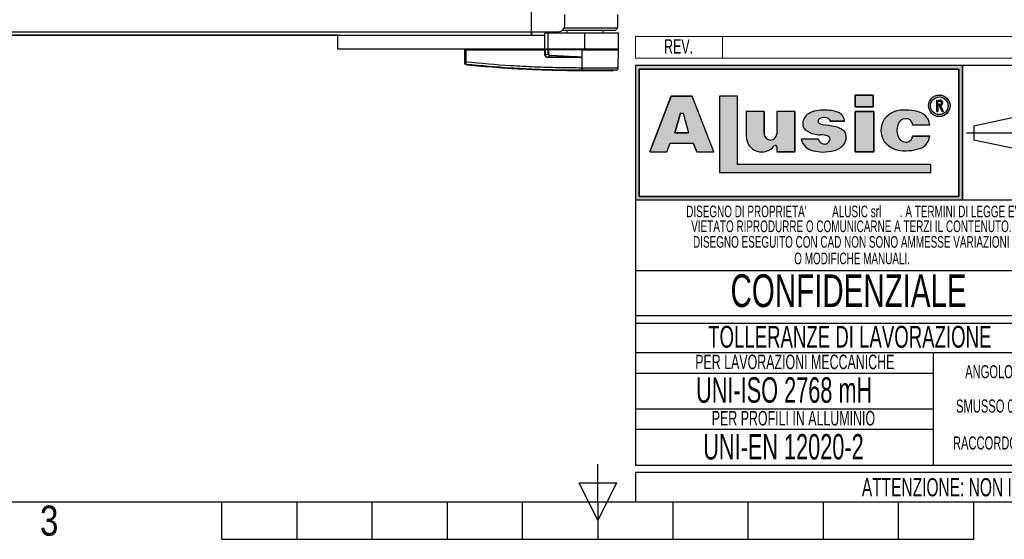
# Model space of a CAD drawing. Header units: millimetres. Extents: x 0 to 420, y 0 to 297.
# Tile 2 of 20: x 130 to 266, y 0 to 71. Entities that reach past the tile are written whole.
import ezdxf
from ezdxf.enums import TextEntityAlignment as Align

# ---------------------------------------------------------------- set-up
doc = ezdxf.new("R2010")
doc.units = ezdxf.units.MM
doc.linetypes.add('CENTERX2', pattern=[20.319999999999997, 12.7, -2.54, 2.54, -2.54])
doc.layers.add('CARTIGLIO', color=140, linetype='Continuous')
doc.styles.add('SLDTEXTSTYLE0', font='TXT', dxfattribs={"width": 0.6382978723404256})
doc.styles.add('SLDTEXTSTYLE1', font='TXT', dxfattribs={"width": 0.675})
doc.styles.add('SLDTEXTSTYLE2', font='TXT', dxfattribs={"width": 0.8214676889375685})

# ---------------------------------------------------------------- blocks, each defined once
blk = doc.blocks.new('SW_NOTE_0_1')
at = {"layer": 'CARTIGLIO', "color": 0, "insert": (85.40558510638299, 3.222669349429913), "char_height": 2.5, "attachment_point": 2, "style": 'SLDTEXTSTYLE0'}
blk.add_mtext("ATTENZIONE: NON INTERPRETARE IL DISEGNO. IN CASO DI QUOTE MANCANTI O POCO CHIARE CONSULTARE L'UFFICIO TECNICO", dxfattribs=at)
blk = doc.blocks.new('SW_NOTE_0_14')
at = {"layer": 'CARTIGLIO', "color": 0, "insert": (6.67819148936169, 2.320321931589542), "char_height": 1.8, "attachment_point": 2, "style": 'SLDTEXTSTYLE0'}
blk.add_mtext("ANGOLO ±10'", dxfattribs=at)
blk = doc.blocks.new('SW_NOTE_0_15')
at = {"layer": 'CARTIGLIO', "color": 0, "insert": (23.93617021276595, 3.867203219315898), "char_height": 3, "attachment_point": 2, "style": 'SLDTEXTSTYLE0'}
blk.add_mtext('TOLLERANZE DI LAVORAZIONE', dxfattribs=at)
blk = doc.blocks.new('SW_NOTE_0_16')
at = {"layer": 'CARTIGLIO', "color": 0, "insert": (21.07265624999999, 5.800804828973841), "char_height": 4.500000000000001, "attachment_point": 2, "style": 'SLDTEXTSTYLE1'}
blk.add_mtext('CONFIDENZIALE', dxfattribs=at)
blk = doc.blocks.new('SW_NOTE_0_17')
at = {"layer": 'CARTIGLIO', "color": 0, "insert": (28.04255319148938, 2.062508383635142), "char_height": 1.6, "attachment_point": 2, "style": 'SLDTEXTSTYLE0'}
blk.add_mtext('DISEGNO ESEGUITO CON CAD NON SONO AMMESSE VARIAZIONI', dxfattribs=at)
blk = doc.blocks.new('SW_NOTE_0_18')
at = {"layer": 'CARTIGLIO', "color": 0, "insert": (27.3404255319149, 2.062508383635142), "char_height": 1.6, "attachment_point": 2, "style": 'SLDTEXTSTYLE0'}
blk.add_mtext('VIETATO RIPRODURRE O COMUNICARNE A TERZI IL CONTENUTO.', dxfattribs=at)
blk = doc.blocks.new('SW_NOTE_0_19')
at = {"layer": 'CARTIGLIO', "color": 0, "insert": (7.587765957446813, 2.320321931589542), "char_height": 1.8, "attachment_point": 2, "style": 'SLDTEXTSTYLE0'}
blk.add_mtext('SMUSSO 0.5x45°', dxfattribs=at)
blk = doc.blocks.new('SW_NOTE_0_20')
at = {"layer": 'CARTIGLIO', "color": 0, "insert": (10.40425531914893, 2.062508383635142), "char_height": 1.6, "attachment_point": 2, "style": 'SLDTEXTSTYLE0'}
blk.add_mtext('O MODIFICHE MANUALI.', dxfattribs=at)
blk = doc.blocks.new('SW_NOTE_0_21')
at = {"layer": 'CARTIGLIO', "color": 0, "char_height": 1.6, "attachment_point": 2, "style": 'SLDTEXTSTYLE0'}
for s, insert in [("DISEGNO DI PROPRIETA'", (10.27659574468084, 2.062508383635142)), ('ALUSIC srl', (25.45120500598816, 2.062508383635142)), (". A TERMINI DI LEGGE E'", (39.41078027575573, 2.062508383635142))]:
    blk.add_mtext(s, dxfattribs=dict(at, insert=insert))
blk = doc.blocks.new('SW_NOTE_0_22')
at = {"layer": 'CARTIGLIO', "color": 0, "insert": (8.569148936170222, 2.320321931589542), "char_height": 1.8, "attachment_point": 2, "style": 'SLDTEXTSTYLE0'}
blk.add_mtext('RACCORDO R 0.5', dxfattribs=at)
blk = doc.blocks.new('SW_NOTE_0_23')
at = {"layer": 'CARTIGLIO', "color": 0, "insert": (18.30319148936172, 2.578135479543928), "char_height": 2, "attachment_point": 2, "style": 'SLDTEXTSTYLE0'}
blk.add_mtext('PER LAVORAZIONI MECCANICHE', dxfattribs=at)
blk = doc.blocks.new('SW_NOTE_0_24')
at = {"layer": 'CARTIGLIO', "color": 0, "insert": (15.68484042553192, 4.511737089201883), "char_height": 3.5, "attachment_point": 2, "style": 'SLDTEXTSTYLE0'}
blk.add_mtext('UNI-ISO 2768 mH', dxfattribs=at)
blk = doc.blocks.new('SW_NOTE_0_25')
at = {"layer": 'CARTIGLIO', "color": 0, "insert": (13.85638297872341, 2.578135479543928), "char_height": 2, "attachment_point": 2, "style": 'SLDTEXTSTYLE0'}
blk.add_mtext('PER PROFILI IN ALLUMINIO', dxfattribs=at)
blk = doc.blocks.new('SW_NOTE_0_26')
at = {"layer": 'CARTIGLIO', "color": 0, "insert": (14.05585106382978, 4.511737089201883), "char_height": 3.5, "attachment_point": 2, "style": 'SLDTEXTSTYLE0'}
blk.add_mtext('UNI-EN 12020-2', dxfattribs=at)
blk = doc.blocks.new('SW_NOTE_0_27')
at = {"layer": 'CARTIGLIO', "color": 0, "insert": (2.340425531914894, 2.578135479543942), "char_height": 2, "attachment_point": 2, "style": 'SLDTEXTSTYLE0'}
blk.add_mtext('REV.', dxfattribs=at)
blk = doc.blocks.new('Cartiglio ALUSIC')
at = {"layer": 'CARTIGLIO'}
h = blk.add_hatch(color=256, dxfattribs=at)
h.paths.add_polyline_path([(113.971100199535, 149.9990413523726), (113.971100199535, 131.4990413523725), (158.971100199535, 131.4990413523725), (158.971100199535, 149.9990413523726)], flags=0)
h.paths.add_polyline_path([(114.471100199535, 131.9990413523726), (114.471100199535, 149.4990413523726), (158.471100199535, 149.4990413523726), (158.471100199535, 131.9990413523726)], flags=0)
h = blk.add_hatch(color=256, dxfattribs=at)
h.paths.add_polyline_path([(118.292263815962, 138.1064632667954), (118.7611454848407, 139.3206628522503), (121.9303757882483, 139.3206628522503), (122.3992574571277, 138.1064632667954), (124.7510688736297, 138.1064632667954), (121.7833115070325, 145.7916640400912), (118.9082097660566, 145.7916640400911), (115.9404523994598, 138.1064632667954)], flags=0)
h.paths.add_polyline_path([(119.3961687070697, 140.7216809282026), (120.1708764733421, 143.4547391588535), (120.5206447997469, 143.4547391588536), (121.2953525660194, 140.721680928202)], flags=0)
for points in [[(128.0219401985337, 145.7956943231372), (125.5527056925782, 145.7956943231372), (125.5527056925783, 135.2696801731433), (154.6424359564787, 135.2696801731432), (154.6424359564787, 136.3597302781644), (128.0219401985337, 136.3597302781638)], [(144.2116339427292, 145.9308884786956), (144.2116339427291, 144.3245774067), (146.6985305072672, 144.3245774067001), (146.6985305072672, 145.9308884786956)], [(146.7838932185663, 143.6808359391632), (144.2116339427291, 143.6808359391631), (144.2116339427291, 138.1064632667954), (146.7838932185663, 138.1064632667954)]]:
    blk.add_hatch(color=256, dxfattribs=at).paths.add_polyline_path(points, flags=0)
h = blk.add_hatch(color=256, dxfattribs=at)
edge = h.paths.add_edge_path(flags=0)
edge.add_arc((155.7921827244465, 144.4510199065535), 1.479868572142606, 0, 360)
edge = h.paths.add_edge_path(flags=0)
edge.add_arc((155.7921827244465, 144.4510199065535), 1.214864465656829, 0, 360)
h = blk.add_hatch(color=256, dxfattribs=at)
edge = h.paths.add_edge_path(flags=0)
edge.add_arc((155.8903200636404, 144.8676091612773), 0.3723980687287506, 277.1406326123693, 450.0000000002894)
edge.add_line((155.8903200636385, 145.240007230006), (155.450204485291, 145.240007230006))
edge.add_line((155.450204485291, 145.240007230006), (155.450204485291, 143.6880606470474))
edge.add_line((155.450204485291, 143.6880606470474), (155.605611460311, 143.6880606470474))
edge.add_line((155.605611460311, 143.6880606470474), (155.605611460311, 144.4952110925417))
edge.add_line((155.605611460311, 144.4952110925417), (155.764003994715, 144.4952110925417))
edge.add_line((155.764003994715, 144.4952110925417), (156.171212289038, 143.6880606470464))
edge.add_line((156.171212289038, 143.6880606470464), (156.3452765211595, 143.6880606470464))
edge.add_line((156.3452765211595, 143.6880606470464), (155.9366110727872, 144.4980993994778))
edge = h.paths.add_edge_path(flags=0)
edge.add_line((155.6056114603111, 145.0846002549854), (155.8903200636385, 145.0846002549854))
edge.add_arc((155.8903200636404, 144.8676091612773), 0.2169910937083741, -90.00000000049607, 90.00000000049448, ccw=False)
edge.add_line((155.8903200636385, 144.6506180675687), (155.6056114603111, 144.6506180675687))
edge.add_line((155.6056114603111, 144.6506180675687), (155.6056114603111, 145.0846002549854))
h = blk.add_hatch(color=256, dxfattribs=at)
edge = h.paths.add_edge_path(flags=0)
edge.add_arc((132.5578484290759, 140.6186164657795), 0.8721260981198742, 180, 360, ccw=False)
edge.add_line((131.6857223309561, 140.6186164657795), (131.6857223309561, 143.6808359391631))
edge.add_line((131.6857223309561, 143.6808359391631), (129.2243885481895, 143.6808359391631))
edge.add_line((129.2243885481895, 143.6808359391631), (129.2243885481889, 140.2640777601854))
edge.add_arc((131.3820030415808, 140.2640777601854), 2.157614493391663, 180, 321.9680973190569)
edge.add_arc((133.2350345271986, 138.8146685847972), 0.1949400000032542, 3.751097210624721e-10, 141.9680973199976, ccw=False)
edge.add_line((133.4299745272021, 138.8146685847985), (133.4299745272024, 138.106463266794))
edge.add_line((133.4299745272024, 138.106463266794), (135.91068894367, 138.106463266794))
edge.add_line((135.91068894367, 138.106463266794), (135.9106889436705, 143.6808359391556))
edge.add_line((135.9106889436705, 143.6808359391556), (133.4299745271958, 143.6808359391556))
edge.add_line((133.4299745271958, 143.6808359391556), (133.4299745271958, 140.6186164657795))
h = blk.add_hatch(color=256, dxfattribs=at)
edge = h.paths.add_edge_path(flags=0)
edge.add_line((139.7219511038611, 138.0874905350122), (140.9616140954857, 138.2313935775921))
edge.add_arc((140.6251358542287, 140.9172664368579), 2.706867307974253, 277.1406456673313, 311.0032214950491)
edge.add_arc((141.7459062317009, 139.8536948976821), 1.178212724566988, 303.7868133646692, 347.8980612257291)
edge.add_arc((141.0550130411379, 140.1458147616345), 1.920162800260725, 343.6935231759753, 381.4193527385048)
edge.add_arc((140.9170023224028, 138.8528855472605), 2.77207698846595, 46.00269433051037, 81.25096772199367)
edge.add_arc((133.1604335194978, 99.54681763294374), 42.8338661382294, 78.993004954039, 81.01866969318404)
edge.add_arc((140.0875549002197, 143.5111497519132), 1.672976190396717, 238.77709912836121, 261.74465207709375, ccw=False)
edge.add_arc((139.511171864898, 142.3534770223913), 0.3988810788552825, 114.64010585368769, 223.1865854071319, ccw=False)
edge.add_arc((139.9292750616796, 141.471492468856), 1.374925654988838, 90.51660503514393, 115.15343256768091, ccw=False)
edge.add_arc((139.978971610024, 141.8617877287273), 0.986530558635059, 50.69488274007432, 93.60864602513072, ccw=False)
edge.add_arc((140.2656634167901, 142.2302567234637), 0.519939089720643, 14.547573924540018, 49.4198797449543, ccw=False)
edge.add_line((140.7689329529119, 142.3608569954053), (142.7634621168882, 142.3608569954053))
edge.add_arc((141.3534729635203, 142.2214802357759), 1.416861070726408, 5.645321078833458, 71.38339334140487)
edge.add_arc((140.0918708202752, 138.6413140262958), 5.212710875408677, 70.80435731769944, 90.86664277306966)
edge.add_arc((139.6876943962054, 140.01898057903), 3.848224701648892, 85.15036290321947, 119.9120405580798)
edge.add_arc((138.7589405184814, 141.8826763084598), 1.774008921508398, 123.9309471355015, 174.9914571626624)
edge.add_arc((138.007121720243, 141.9227892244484), 1.021881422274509, 173.5516105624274, 249.3813116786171)
edge.add_arc((139.4480837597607, 143.8857829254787), 3.430150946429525, 238.3320469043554, 269.1908231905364)
edge.add_arc((139.5671105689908, 138.3083973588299), 2.154096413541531, 64.99796384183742, 94.45891481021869, ccw=False)
edge.add_arc((140.3551381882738, 139.8813550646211), 0.398545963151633, -35.586121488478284, 72.11412463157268, ccw=False)
edge.add_arc((139.9862171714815, 139.9393420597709), 0.7512299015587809, 245.201083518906, 337.29941344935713, ccw=False)
edge.add_arc((139.934335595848, 140.0154535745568), 0.8024620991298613, 192.5591591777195, 250.8523518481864, ccw=False)
edge.add_line((139.1510748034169, 139.8409601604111), (136.768183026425, 139.8409601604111))
edge.add_arc((138.8654850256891, 140.4022414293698), 2.1711085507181, 194.9824340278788, 258.3364147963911)
edge.add_line((138.4265630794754, 138.2759630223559), (139.7219511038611, 138.0874905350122))
h = blk.add_hatch(color=256, dxfattribs=at)
edge = h.paths.add_edge_path(flags=0)
edge.add_arc((151.1448446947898, 140.5631500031), 1.095489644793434, 191.1589777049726, 269.9285492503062, ccw=False)
edge.add_arc((152.2932291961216, 141.066632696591), 2.335462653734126, 162.1599290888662, 197.8400709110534, ccw=False)
edge.add_arc((151.1448446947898, 141.5701153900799), 1.095489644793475, 90.07145075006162, 168.8410222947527, ccw=False)
edge.add_arc((151.2517282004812, 141.8150308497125), 0.8574339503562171, 2.566657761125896, 97.25285314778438, ccw=False)
edge.add_line((152.108301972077, 141.8534281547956), (154.4848142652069, 141.8534281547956))
edge.add_arc((152.4212904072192, 141.6061501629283), 2.078287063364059, 6.833333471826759, 81.00039250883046)
edge.add_arc((151.336234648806, 138.6914263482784), 5.163706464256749, 74.1517675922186, 91.31975036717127)
edge.add_arc((150.8738064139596, 140.4366829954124), 3.434301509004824, 84.25969198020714, 140.8312604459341)
edge.add_arc((150.5707293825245, 141.0666326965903), 2.817144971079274, 146.8823062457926, 213.1176937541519)
edge.add_arc((150.87380641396, 141.6965823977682), 3.434301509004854, 219.1687395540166, 275.7403080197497)
edge.add_arc((151.3362346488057, 143.4418390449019), 5.163706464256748, 268.6802496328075, 285.8482324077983)
edge.add_arc((152.4212904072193, 140.5271152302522), 2.078287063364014, 278.9996074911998, 353.1666665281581)
edge.add_line((154.4848142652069, 140.2798372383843), (152.1083019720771, 140.2798372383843))
edge.add_arc((151.2517282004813, 140.3182345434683), 0.8574339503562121, 262.7471468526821, 357.4333422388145, ccw=False)
at = {"color": 161, "linetype": 'Continuous', "lineweight": 18}
for p, q in [((113.971100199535, 150.9990413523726), (113.971100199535, 153.9990413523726)), ((113.971100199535, 153.9990413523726), (313.621100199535, 153.9990413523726)), ((125.971100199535, 153.9990413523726), (125.971100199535, 150.9990413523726)), ((113.971100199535, 150.9990413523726), (313.621100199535, 150.9990413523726))]:
    blk.add_line(p, q, dxfattribs=at)
at = {"layer": 'CARTIGLIO'}
for p, q in [((113.971100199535, 149.9990413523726), (113.971100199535, 131.4990413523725)), ((113.971100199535, 149.9990413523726), (113.971100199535, 94.99904135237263)), ((173.971100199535, 149.9990413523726), (113.971100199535, 149.9990413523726)), ((158.971100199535, 149.9990413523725), (113.971100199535, 149.9990413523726)), ((113.971100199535, 149.9990413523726), (113.971100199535, 131.4990413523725)), ((113.971100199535, 149.9990413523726), (113.971100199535, 115.5498549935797)), ((114.471100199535, 131.9990413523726), (114.471100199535, 149.4990413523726)), ((114.471100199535, 149.4990413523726), (114.471100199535, 131.9990413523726)), ((114.471100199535, 149.4990413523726), (158.471100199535, 149.4990413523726)), ((158.471100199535, 149.4990413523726), (114.471100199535, 149.4990413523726)), ((158.471100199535, 149.4990413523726), (158.471100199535, 131.9990413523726)), ((158.471100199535, 131.9990413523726), (158.471100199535, 149.4990413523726)), ((158.971100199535, 131.4990413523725), (158.971100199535, 149.9990413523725)), ((158.971100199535, 149.9990413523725), (158.971100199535, 131.4990413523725)), ((118.9082097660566, 145.7916640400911), (115.9404523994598, 138.1064632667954)), ((115.9404523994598, 138.1064632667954), (118.9082097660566, 145.7916640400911)), ((121.7833115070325, 145.7916640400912), (118.9082097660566, 145.7916640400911)), ((118.9082097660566, 145.7916640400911), (121.7833115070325, 145.7916640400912)), ((124.7510688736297, 138.1064632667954), (121.7833115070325, 145.7916640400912)), ((124.7510688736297, 138.1064632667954), (121.7833115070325, 145.7916640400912)), ((128.0219401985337, 145.7956943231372), (125.5527056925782, 145.7956943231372)), ((125.5527056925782, 145.7956943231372), (125.5527056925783, 135.2696801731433)), ((128.0219401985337, 145.7956943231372), (125.5527056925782, 145.7956943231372)), ((125.5527056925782, 145.7956943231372), (125.5527056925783, 135.2696801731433)), ((128.0219401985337, 136.3597302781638), (128.0219401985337, 145.7956943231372)), ((128.0219401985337, 136.3597302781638), (128.0219401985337, 145.7956943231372)), ((146.6985305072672, 145.9308884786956), (144.2116339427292, 145.9308884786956)), ((144.2116339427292, 145.9308884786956), (144.2116339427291, 144.3245774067)), ((144.2116339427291, 144.3245774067), (144.2116339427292, 145.9308884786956)), ((144.2116339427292, 145.9308884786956), (146.6985305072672, 145.9308884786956)), ((146.6985305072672, 145.9308884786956), (146.6985305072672, 144.3245774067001)), ((146.6985305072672, 144.3245774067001), (146.6985305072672, 145.9308884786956)), ((155.450204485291, 143.6880606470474), (155.450204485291, 145.240007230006)), ((155.450204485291, 143.6880606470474), (155.450204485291, 145.240007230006)), ((155.450204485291, 145.240007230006), (155.8903200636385, 145.240007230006)), ((155.450204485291, 145.240007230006), (155.8903200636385, 145.240007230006)), ((155.6056114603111, 145.0846002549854), (155.8903200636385, 145.0846002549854)), ((155.6056114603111, 144.6506180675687), (155.6056114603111, 145.0846002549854)), ((155.6056114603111, 144.6506180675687), (155.6056114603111, 145.0846002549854)), ((155.6056114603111, 145.0846002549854), (155.8903200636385, 145.0846002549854)), ((129.2243885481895, 143.6808359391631), (129.2243885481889, 140.2640777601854)), ((131.6857223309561, 143.6808359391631), (129.2243885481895, 143.6808359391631)), ((131.6857223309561, 143.6808359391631), (129.2243885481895, 143.6808359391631)), ((129.2243885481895, 143.6808359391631), (129.2243885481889, 140.2640777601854)), ((131.6857223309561, 140.6186164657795), (131.6857223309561, 143.6808359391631)), ((131.6857223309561, 143.6808359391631), (131.6857223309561, 140.6186164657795)), ((135.9106889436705, 143.6808359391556), (133.4299745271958, 143.6808359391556)), ((133.4299745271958, 143.6808359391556), (133.4299745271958, 140.6186164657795)), ((133.4299745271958, 143.6808359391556), (133.4299745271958, 140.6186164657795)), ((135.9106889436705, 143.6808359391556), (133.4299745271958, 143.6808359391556)), ((135.9106889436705, 143.6808359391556), (135.91068894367, 138.106463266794)), ((135.91068894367, 138.106463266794), (135.9106889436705, 143.6808359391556)), ((144.2116339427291, 144.3245774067), (146.6985305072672, 144.3245774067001)), ((146.6985305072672, 144.3245774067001), (144.2116339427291, 144.3245774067)), ((146.7838932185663, 143.6808359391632), (144.2116339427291, 143.6808359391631)), ((144.2116339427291, 143.6808359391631), (144.2116339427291, 138.1064632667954)), ((144.2116339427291, 143.6808359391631), (146.7838932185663, 143.6808359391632)), ((144.2116339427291, 138.1064632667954), (144.2116339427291, 143.6808359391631)), ((146.7838932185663, 138.1064632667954), (146.7838932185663, 143.6808359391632)), ((146.7838932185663, 143.6808359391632), (146.7838932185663, 138.1064632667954)), ((155.450204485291, 143.6880606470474), (155.605611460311, 143.6880606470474)), ((155.605611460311, 143.6880606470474), (155.450204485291, 143.6880606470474)), ((155.6056114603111, 144.6506180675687), (155.8903200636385, 144.6506180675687)), ((155.8903200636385, 144.6506180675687), (155.6056114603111, 144.6506180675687)), ((155.605611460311, 144.4952110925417), (155.605611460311, 143.6880606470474)), ((155.605611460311, 143.6880606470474), (155.605611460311, 144.4952110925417)), ((155.764003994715, 144.4952110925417), (155.605611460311, 144.4952110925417)), ((155.605611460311, 144.4952110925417), (155.764003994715, 144.4952110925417)), ((156.171212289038, 143.6880606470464), (155.764003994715, 144.4952110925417)), ((155.764003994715, 144.4952110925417), (156.171212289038, 143.6880606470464)), ((155.9366110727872, 144.4980993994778), (156.3452765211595, 143.6880606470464)), ((155.9366110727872, 144.4980993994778), (156.3452765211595, 143.6880606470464)), ((156.171212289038, 143.6880606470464), (156.3452765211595, 143.6880606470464)), ((156.3452765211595, 143.6880606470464), (156.171212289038, 143.6880606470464)), ((119.3961687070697, 140.7216809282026), (120.1708764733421, 143.4547391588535)), ((120.1708764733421, 143.4547391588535), (119.3961687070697, 140.7216809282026)), ((120.1708764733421, 143.4547391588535), (120.5206447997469, 143.4547391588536)), ((120.1708764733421, 143.4547391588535), (120.5206447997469, 143.4547391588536)), ((120.5206447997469, 143.4547391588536), (121.2953525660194, 140.721680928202)), ((120.5206447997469, 143.4547391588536), (121.2953525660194, 140.721680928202)), ((140.7689329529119, 142.3608569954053), (142.7634621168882, 142.3608569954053)), ((142.7634621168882, 142.3608569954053), (140.7689329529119, 142.3608569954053)), ((160.5624374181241, 141.7060810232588), (166.0550106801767, 142.8872795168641)), ((152.108301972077, 141.8534281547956), (154.4848142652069, 141.8534281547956)), ((152.108301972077, 141.8534281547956), (154.4848142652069, 141.8534281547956)), ((160.5624374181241, 141.7060810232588), (160.5624374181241, 139.7920016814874)), ((121.2953525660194, 140.721680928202), (119.3961687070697, 140.7216809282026)), ((119.3961687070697, 140.7216809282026), (121.2953525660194, 140.721680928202)), ((139.1510748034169, 139.8409601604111), (136.768183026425, 139.8409601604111)), ((139.1510748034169, 139.8409601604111), (136.768183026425, 139.8409601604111)), ((154.4848142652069, 140.2798372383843), (152.1083019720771, 140.2798372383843)), ((152.1083019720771, 140.2798372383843), (154.4848142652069, 140.2798372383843)), ((160.5624374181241, 139.7920016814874), (166.0550106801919, 138.6108031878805)), ((118.292263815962, 138.1064632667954), (118.7611454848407, 139.3206628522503)), ((118.292263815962, 138.1064632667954), (118.7611454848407, 139.3206628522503)), ((118.7611454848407, 139.3206628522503), (121.9303757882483, 139.3206628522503)), ((118.7611454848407, 139.3206628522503), (121.9303757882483, 139.3206628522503)), ((122.3992574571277, 138.1064632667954), (121.9303757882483, 139.3206628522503)), ((121.9303757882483, 139.3206628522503), (122.3992574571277, 138.1064632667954)), ((133.4299745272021, 138.8146685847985), (133.4299745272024, 138.106463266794)), ((133.4299745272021, 138.8146685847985), (133.4299745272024, 138.106463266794)), ((138.4265630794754, 138.2759630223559), (139.7219511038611, 138.0874905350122)), ((138.4265630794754, 138.2759630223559), (139.7219511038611, 138.0874905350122)), ((139.7219511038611, 138.0874905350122), (140.9616140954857, 138.2313935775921)), ((139.7219511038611, 138.0874905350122), (140.9616140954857, 138.2313935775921)), ((115.9404523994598, 138.1064632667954), (118.292263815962, 138.1064632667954)), ((115.9404523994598, 138.1064632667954), (118.292263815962, 138.1064632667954)), ((122.3992574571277, 138.1064632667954), (124.7510688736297, 138.1064632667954)), ((122.3992574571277, 138.1064632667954), (124.7510688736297, 138.1064632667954)), ((133.4299745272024, 138.106463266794), (135.91068894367, 138.106463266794)), ((135.91068894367, 138.106463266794), (133.4299745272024, 138.106463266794)), ((144.2116339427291, 138.1064632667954), (146.7838932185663, 138.1064632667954)), ((146.7838932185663, 138.1064632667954), (144.2116339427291, 138.1064632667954)), ((154.6424359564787, 136.3597302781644), (128.0219401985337, 136.3597302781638)), ((154.6424359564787, 136.3597302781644), (128.0219401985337, 136.3597302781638)), ((154.6424359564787, 135.2696801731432), (154.6424359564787, 136.3597302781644)), ((154.6424359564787, 135.2696801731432), (154.6424359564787, 136.3597302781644)), ((125.5527056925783, 135.2696801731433), (154.6424359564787, 135.2696801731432)), ((125.5527056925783, 135.2696801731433), (154.6424359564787, 135.2696801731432)), ((113.971100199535, 131.4990413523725), (158.971100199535, 131.4990413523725)), ((113.971100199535, 131.4990413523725), (173.971100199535, 131.4990413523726)), ((158.471100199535, 131.9990413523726), (114.471100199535, 131.9990413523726)), ((114.471100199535, 131.9990413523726), (158.471100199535, 131.9990413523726)), ((173.971100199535, 121.7636603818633), (113.971100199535, 121.7636603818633)), ((173.971100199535, 115.5498549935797), (113.971100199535, 115.5498549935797)), ((113.971100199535, 114.5498549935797), (173.971100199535, 114.5498549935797)), ((113.971100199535, 114.5498549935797), (113.971100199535, 94.99904135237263)), ((173.9571410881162, 110.4900006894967), (113.9571410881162, 110.4900006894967)), ((154.9806365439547, 94.99904135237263), (154.9806365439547, 110.4900006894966)), ((113.971100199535, 107.6716313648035), (154.9806365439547, 107.6716313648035)), ((154.9806365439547, 102.7445210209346), (113.971100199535, 102.7445210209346)), ((113.9850593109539, 99.96496483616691), (154.9945956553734, 99.96496483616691)), ((113.971100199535, 94.99904135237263), (173.971100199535, 94.99904135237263)), ((313.621100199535, 93.99904135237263), (113.971100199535, 93.99904135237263)), ((113.971100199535, 93.99904135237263), (113.971100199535, 89.99904135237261)), ((113.971100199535, 89.99904135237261), (313.621100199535, 89.99904135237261))]:
    blk.add_line(p, q, dxfattribs=at)
at = {"layer": 'CARTIGLIO', "linetype": 'CENTERX2'}
blk.add_line((159.5584198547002, 140.749041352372), (173.3837805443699, 140.749041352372), dxfattribs=at)
at = {"layer": 'CARTIGLIO', "linetype": 'Continuous'}
blk.add_line((113.9695322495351, 89.99904135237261), (313.621100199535, 89.99904135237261), dxfattribs=at)
at = {"layer": 'CARTIGLIO'}
for radius in [1.479868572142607, 1.479868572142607, 1.214864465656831, 1.214864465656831]:
    blk.add_circle((155.7921827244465, 144.4510199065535), radius, dxfattribs=at)
for centre, radius, start, end in [((155.8903200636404, 144.8676091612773), 0.3723980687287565, 277.1406326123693, 90.00000000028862), ((155.8903200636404, 144.8676091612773), 0.3723980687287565, 277.1406326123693, 90.00000000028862), ((155.8903200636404, 144.8676091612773), 0.2169910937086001, 269.9999999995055, 90.00000000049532), ((155.8903200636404, 144.8676091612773), 0.2169910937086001, 269.9999999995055, 90.00000000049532), ((139.6876943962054, 140.01898057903), 3.848224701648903, 85.15036290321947, 119.9120405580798), ((139.6876943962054, 140.01898057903), 3.848224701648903, 85.15036290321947, 119.9120405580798), ((140.0918708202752, 138.6413140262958), 5.212710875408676, 70.80435731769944, 90.86664277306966), ((140.0918708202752, 138.6413140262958), 5.212710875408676, 70.80435731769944, 90.86664277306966), ((150.8738064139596, 140.4366829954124), 3.434301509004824, 84.25969198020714, 140.8312604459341), ((150.8738064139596, 140.4366829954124), 3.434301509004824, 84.25969198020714, 140.8312604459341), ((151.336234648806, 138.6914263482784), 5.163706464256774, 74.1517675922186, 91.31975036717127), ((151.336234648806, 138.6914263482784), 5.163706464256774, 74.1517675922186, 91.31975036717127), ((152.4212904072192, 141.6061501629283), 2.078287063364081, 6.833333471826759, 81.00039250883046), ((152.4212904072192, 141.6061501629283), 2.078287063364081, 6.833333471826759, 81.00039250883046), ((138.7589405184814, 141.8826763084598), 1.774008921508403, 123.9309471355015, 174.9914571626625), ((138.7589405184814, 141.8826763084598), 1.774008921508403, 123.9309471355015, 174.9914571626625), ((139.511171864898, 142.3534770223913), 0.3988810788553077, 114.6401058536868, 223.1865854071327), ((139.511171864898, 142.3534770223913), 0.3988810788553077, 114.6401058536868, 223.1865854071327), ((139.9292750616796, 141.471492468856), 1.374925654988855, 90.51660503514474, 115.1534325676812), ((139.9292750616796, 141.471492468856), 1.374925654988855, 90.51660503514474, 115.1534325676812), ((139.978971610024, 141.8617877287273), 0.9865305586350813, 50.69488274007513, 93.60864602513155), ((139.978971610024, 141.8617877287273), 0.9865305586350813, 50.69488274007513, 93.60864602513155), ((140.2656634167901, 142.2302567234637), 0.5199390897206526, 14.5475739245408, 49.41987974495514), ((140.2656634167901, 142.2302567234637), 0.5199390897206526, 14.5475739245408, 49.41987974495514), ((141.3534729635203, 142.2214802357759), 1.416861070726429, 5.645321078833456, 71.38339334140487), ((141.3534729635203, 142.2214802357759), 1.416861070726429, 5.645321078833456, 71.38339334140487), ((150.5707293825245, 141.0666326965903), 2.81714497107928, 146.8823062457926, 213.1176937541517), ((150.5707293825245, 141.0666326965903), 2.81714497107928, 146.8823062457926, 213.1176937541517), ((151.1448446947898, 141.5701153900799), 1.095489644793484, 90.07145075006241, 168.8410222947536), ((151.1448446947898, 141.5701153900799), 1.095489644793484, 90.07145075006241, 168.8410222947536), ((151.2517282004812, 141.8150308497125), 0.8574339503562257, 2.566657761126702, 97.25285314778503), ((151.2517282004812, 141.8150308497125), 0.8574339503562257, 2.566657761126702, 97.25285314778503), ((138.007121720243, 141.9227892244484), 1.021881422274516, 173.5516105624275, 249.381311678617), ((138.007121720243, 141.9227892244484), 1.021881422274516, 173.5516105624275, 249.381311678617), ((139.4480837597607, 143.8857829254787), 3.430150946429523, 238.3320469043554, 269.1908231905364), ((139.4480837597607, 143.8857829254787), 3.430150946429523, 238.3320469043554, 269.1908231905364), ((140.0875549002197, 143.5111497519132), 1.672976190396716, 238.777099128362, 261.7446520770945), ((140.0875549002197, 143.5111497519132), 1.672976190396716, 238.777099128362, 261.7446520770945), ((133.1604335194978, 99.54681763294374), 42.83386613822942, 78.993004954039, 81.01866969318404), ((133.1604335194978, 99.54681763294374), 42.83386613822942, 78.993004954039, 81.01866969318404), ((140.9170023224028, 138.8528855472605), 2.77207698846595, 46.00269433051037, 81.25096772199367), ((140.9170023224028, 138.8528855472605), 2.77207698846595, 46.00269433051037, 81.25096772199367), ((152.2932291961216, 141.066632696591), 2.335462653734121, 162.159929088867, 197.8400709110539), ((152.2932291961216, 141.066632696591), 2.335462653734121, 162.159929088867, 197.8400709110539), ((131.3820030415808, 140.2640777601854), 2.157614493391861, 180, 321.9680973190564), ((131.3820030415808, 140.2640777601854), 2.157614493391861, 180, 321.9680973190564), ((132.5578484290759, 140.6186164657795), 0.8721260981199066, 180, 0), ((132.5578484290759, 140.6186164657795), 0.8721260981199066, 180, 0), ((138.8654850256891, 140.4022414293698), 2.171108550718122, 194.9824340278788, 258.3364147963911), ((138.8654850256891, 140.4022414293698), 2.171108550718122, 194.9824340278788, 258.3364147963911), ((139.934335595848, 140.0154535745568), 0.8024620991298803, 192.5591591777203, 250.8523518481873), ((139.934335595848, 140.0154535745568), 0.8024620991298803, 192.5591591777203, 250.8523518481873), ((139.5671105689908, 138.3083973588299), 2.154096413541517, 64.99796384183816, 94.45891481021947), ((139.5671105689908, 138.3083973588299), 2.154096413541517, 64.99796384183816, 94.45891481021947), ((139.9862171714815, 139.9393420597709), 0.7512299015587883, 245.2010835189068, 337.2994134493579), ((139.9862171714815, 139.9393420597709), 0.7512299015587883, 245.2010835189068, 337.2994134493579), ((140.3551381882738, 139.8813550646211), 0.398545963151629, 324.4138785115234, 72.11412463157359), ((140.3551381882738, 139.8813550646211), 0.398545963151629, 324.4138785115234, 72.11412463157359), ((141.7459062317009, 139.8536948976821), 1.178212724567, 303.7868133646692, 347.8980612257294), ((141.7459062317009, 139.8536948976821), 1.178212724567, 303.7868133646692, 347.8980612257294), ((141.0550130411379, 140.1458147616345), 1.920162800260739, 343.6935231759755, 21.41935273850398), ((141.0550130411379, 140.1458147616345), 1.920162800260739, 343.6935231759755, 21.41935273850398), ((151.1448446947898, 140.5631500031), 1.095489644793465, 191.1589777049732, 269.9285492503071), ((151.1448446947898, 140.5631500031), 1.095489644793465, 191.1589777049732, 269.9285492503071), ((151.2517282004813, 140.3182345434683), 0.8574339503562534, 262.7471468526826, 357.4333422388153), ((151.2517282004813, 140.3182345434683), 0.8574339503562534, 262.7471468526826, 357.4333422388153), ((152.4212904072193, 140.5271152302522), 2.078287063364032, 278.9996074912, 353.1666665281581), ((152.4212904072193, 140.5271152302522), 2.078287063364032, 278.9996074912, 353.1666665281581), ((133.2350345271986, 138.8146685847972), 0.1949400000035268, 3.759104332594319e-10, 141.9680973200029), ((133.2350345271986, 138.8146685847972), 0.1949400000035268, 3.759104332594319e-10, 141.9680973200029), ((140.6251358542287, 140.9172664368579), 2.706867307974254, 277.1406456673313, 311.0032214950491), ((140.6251358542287, 140.9172664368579), 2.706867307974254, 277.1406456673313, 311.0032214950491), ((150.87380641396, 141.6965823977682), 3.434301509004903, 219.1687395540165, 275.7403080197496), ((150.87380641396, 141.6965823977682), 3.434301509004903, 219.1687395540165, 275.7403080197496), ((151.3362346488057, 143.4418390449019), 5.163706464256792, 268.6802496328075, 285.8482324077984), ((151.3362346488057, 143.4418390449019), 5.163706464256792, 268.6802496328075, 285.8482324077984)]:
    blk.add_arc(centre, radius, start, end, dxfattribs=at)
at = {"layer": 'CARTIGLIO', "color": 140}
for name, p in [('SW_NOTE_0_27', (117.5683224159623, 151.0374199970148)), ('SW_NOTE_0_21', (118.9711016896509, 128.6603244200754)), ('SW_NOTE_0_18', (116.3533271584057, 126.6141659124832)), ('SW_NOTE_0_17', (115.6355512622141, 124.4682551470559)), ('SW_NOTE_0_20', (133.3899886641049, 122.1920407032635)), ('SW_NOTE_0_16', (122.2362996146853, 115.4679531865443)), ('SW_NOTE_0_15', (119.5374520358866, 110.3183836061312)), ('SW_NOTE_0_23', (117.6003680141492, 107.6481432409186)), ('SW_NOTE_0_14', (157.5950277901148, 106.4612057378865)), ('SW_NOTE_0_24', (118.7522918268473, 102.6005131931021)), ('SW_NOTE_0_19', (156.6725276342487, 101.7341689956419)), ('SW_NOTE_0_25', (121.8587729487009, 99.90266357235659)), ('SW_NOTE_0_26', (120.2859705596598, 94.78943414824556)), ('SW_NOTE_0_22', (155.6312777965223, 96.6517264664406)), ('SW_NOTE_0_1', (127.6311861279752, 90.01640253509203))]:
    blk.add_blockref(name, p, dxfattribs=at)
at = {"layer": 'CARTIGLIO', "color": 140, "style": 'SLDTEXTSTYLE0', "width": 0.6382978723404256}
for tag, height, p in [('AUTOATTR1', 3.5, (223.449403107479, 133.7003798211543)), ('AUTOATTR2', 3.5, (221.7698851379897, 127.4217635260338)), ('AUTOATTR11', 3.5, (222.8622803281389, 121.4105734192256)), ('AUTOATTR8', 4, (219.2444208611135, 110.0025032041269)), ('AUTOATTR9', 4, (218.1221976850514, 100.4234402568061)), ('AUTOATTR0', 4, (249.0325362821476, 100.3118048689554))]:
    blk.add_attdef(tag, text='', height=height, dxfattribs=at).set_placement(p, align=Align.TOP_CENTER)
at = {"layer": 'CARTIGLIO', "color": 140}
for tag in ['AUTOATTR13', 'AUTOATTR12', 'AUTOATTR10', 'AUTOATTR7', 'AUTOATTR6', 'AUTOATTR5', 'AUTOATTR4', 'AUTOATTR3']:
    blk.add_attdef(tag, (0, 0), '', height=4, dxfattribs=at)

msp = doc.modelspace()

# ---------------------------------------------------------------- linework, layer by layer
at = {"color": 7, "linetype": 'Continuous'}
for p, q in [((200.8737731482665, 69.35153063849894), (200.8737731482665, 111.8344729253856)), ((68.45940757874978, 69.35153063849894), (200.8737731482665, 69.35153063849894))]:
    msp.add_line(p, q, dxfattribs=at)
at = {"color": 7, "linetype": 'Continuous', "lineweight": 25}
for p, q in [((205.4714941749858, 70.73084694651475), (205.4714941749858, 72.20211767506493)), ((212.7358933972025, 70.36302926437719), (212.7526123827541, 72.20211767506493)), ((64.78123075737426, 69.81130274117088), (204.551949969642, 69.81130274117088)), ((174.2069911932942, 69.35153063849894), (95.12618953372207, 69.35153063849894)), ((174.2069911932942, 67.42048780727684), (174.2069911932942, 69.35153063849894)), ((174.2069911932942, 69.35153063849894), (202.7128615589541, 69.35153063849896)), ((200.8737731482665, 69.81130274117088), (200.8737731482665, 69.35153063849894)), ((202.7128615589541, 69.35153063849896), (202.7128615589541, 69.62739390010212)), ((203.172633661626, 69.62739390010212), (202.7128615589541, 69.62739390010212)), ((202.7128615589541, 67.42048780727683), (202.7128615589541, 69.35153063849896)), ((203.172633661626, 67.42048780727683), (203.172633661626, 69.62739390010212)), ((208.2301267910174, 69.6273939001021), (203.172633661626, 69.62739390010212)), ((212.2761212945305, 69.99521158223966), (205.1036764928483, 69.99521158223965)), ((205.3947261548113, 70.3630292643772), (212.7358933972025, 70.36302926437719)), ((205.7473574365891, 69.99521158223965), (205.7473574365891, 69.6273939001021)), ((208.2301267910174, 67.42048780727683), (208.2301267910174, 69.6273939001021)), ((212.8278478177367, 69.6273939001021), (208.2301267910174, 69.6273939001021)), ((210.7128961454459, 69.62739390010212), (210.7128961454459, 69.99521158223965)), ((212.8278478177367, 67.42048780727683), (212.8278478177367, 69.6273939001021)), ((202.7128615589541, 67.42048780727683), (174.2069911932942, 67.42048780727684)), ((191.6935045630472, 65.68178056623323), (191.6791335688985, 67.32853338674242)), ((191.8138937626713, 67.32853338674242), (191.6791335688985, 67.32853338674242)), ((191.7686804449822, 67.32853338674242), (191.7702855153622, 67.42048780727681)), ((191.8138937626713, 67.32853338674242), (191.82826475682, 65.68178056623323)), ((191.8138937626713, 67.32853338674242), (202.7226421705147, 67.32853338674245)), ((191.8206825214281, 67.32853338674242), (191.8208173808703, 67.42048780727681)), ((203.172633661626, 67.42048780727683), (202.7128615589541, 67.42048780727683)), ((202.7255477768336, 66.58613869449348), (202.7226421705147, 67.32853338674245)), ((202.7226421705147, 67.32853338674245), (202.7570181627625, 67.32853338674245)), ((202.7298735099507, 67.32853338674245), (202.7300083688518, 67.42048780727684)), ((202.7570181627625, 67.32853338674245), (202.7599237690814, 66.58613869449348)), ((203.1670391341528, 67.32853338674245), (202.7570181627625, 67.32853338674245)), ((202.7599237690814, 66.58613869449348), (203.1478927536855, 66.7878253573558)), ((202.8205449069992, 67.32853338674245), (202.8216798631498, 67.42048780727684)), ((203.4502649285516, 66.5008015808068), (203.1269401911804, 66.33272039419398)), ((208.2301267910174, 67.42048780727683), (203.172633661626, 67.42048780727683)), ((207.8430197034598, 67.32853338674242), (203.1811161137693, 67.32853338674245)), ((203.2099615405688, 67.32853338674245), (203.2106263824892, 67.42048780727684)), ((207.8341966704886, 66.31751394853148), (207.8430197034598, 67.32853338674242)), ((207.8430197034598, 67.32853338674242), (207.8438896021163, 67.32853338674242)), ((207.8456954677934, 64.86567314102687), (207.8438896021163, 67.32853338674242)), ((207.8438896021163, 67.32853338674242), (212.827045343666, 67.32853338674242)), ((207.8476434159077, 67.32853338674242), (207.8477116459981, 67.42048780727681)), ((212.8278478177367, 67.42048780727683), (208.2301267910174, 67.42048780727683)), ((212.7374984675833, 67.32853338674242), (212.7358933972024, 67.42048780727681)), ((212.8055532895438, 64.8657879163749), (212.827045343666, 67.32853338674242)), ((191.8277227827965, 65.29213606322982), (191.8278424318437, 65.29212381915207)), ((203.1269401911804, 66.33272039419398), (207.4428084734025, 66.33272039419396)), ((207.4451612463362, 66.2851820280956), (203.129292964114, 66.28518202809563)), ((207.8341966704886, 66.31751394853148), (207.8341076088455, 66.30730849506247)), ((207.8158389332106, 64.86567744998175), (207.8456954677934, 64.86567314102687)), ((207.8459797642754, 64.47794635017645), (207.846225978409, 64.47794635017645)), ((212.4766876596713, 64.50324669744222), (212.1567961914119, 64.4779463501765))]:
    msp.add_line(p, q, dxfattribs=at)
at = {"color": 7, "linetype": 'Continuous', "lineweight": 25, "flags": 128}
for points in [[(203.4540694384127, 66.58003219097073), (203.4534955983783, 66.56802788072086), (203.4529316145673, 66.55624353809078), (203.4523871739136, 66.544881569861), (203.4518716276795, 66.5341371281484), (203.4513938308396, 66.52419475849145), (203.4509619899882, 66.51522523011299), (203.450583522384, 66.50738260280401), (203.4502649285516, 66.5008015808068)], [(207.8341966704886, 66.31751394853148), (207.6150191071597, 66.32602599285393), (207.4428084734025, 66.33272039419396)]]:
    msp.add_lwpolyline(points, dxfattribs=at)
at = {"color": 7, "linetype": 'Continuous', "lineweight": 25}
for centre, radius, start, end in [((204.551949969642, 70.73084694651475), 0.9195442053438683, 270.0000000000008, 0), ((212.2761212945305, 70.3630292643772), 0.36781768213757, 270.0000000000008, 0), ((202.7427357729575, 61.90199002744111), 4.684180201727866, 89.78976004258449, 90.21023995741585), ((191.7608846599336, 69.7533318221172), 4.072108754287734, 269.0518987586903, 270.9481012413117), ((191.8420685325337, 65.46619492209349), 0.1466772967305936, 180.615859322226, 263.8958054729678), ((202.7483028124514, 66.29015343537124), 0.3810225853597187, 359.2524098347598, 6.414341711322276), ((207.064171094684, 66.29015343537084), 0.3810225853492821, 359.2524098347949, 6.414341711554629), ((209.1973716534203, 64.78805228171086), 1.383711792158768, 176.784062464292, 191.8829178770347), ((215.3044143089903, 65.3536610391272), 7.509424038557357, 186.5033888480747, 186.6968091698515), ((209.2273915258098, 64.78890637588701), 1.383826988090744, 176.8199270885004, 191.918257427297), ((212.4377494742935, 64.86899765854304), 0.3678178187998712, 276.0768723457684, 359.4999887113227)]:
    msp.add_arc(centre, radius, start, end, dxfattribs=at)
for centre, major_axis, ratio, start_param, end_param in [((203.3781218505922, 66.77359059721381), (0.625326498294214, 0.3075669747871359), 0.6067254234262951, 2.854292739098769, 4.031179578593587), ((203.373486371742, 66.77310913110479), (0.5916107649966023, 0.2928261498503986), 0.5569608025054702, 2.85308004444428, 4.029966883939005), ((203.6026816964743, 66.89225690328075), (0.4213804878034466, 0.2241936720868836), 0.7705822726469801, 2.805159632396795, 3.982046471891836), ((203.6026816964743, 66.89145445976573), (0.3678375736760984, 0.1944255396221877), 0.663017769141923, 2.807247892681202, 3.984134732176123)]:
    msp.add_ellipse(centre, major_axis=major_axis, ratio=ratio, start_param=start_param, end_param=end_param, dxfattribs=at)
for points, knots in [([(203.1478927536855, 66.7878253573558), (203.1492679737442, 66.88883830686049), (203.1517263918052, 67.06941454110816), (203.1623557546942, 67.24928227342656), (203.1670391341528, 67.32853338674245)], [0, 0, 0, 0, 0.5593922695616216, 1, 1, 1, 1]), ([(203.2129118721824, 66.7878253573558), (203.1992530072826, 66.78778983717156), (203.1748621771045, 66.78772640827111), (203.1561334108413, 66.78779512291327), (203.1478927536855, 66.7878253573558)], [0, 0, 0, 0, 0.559999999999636, 1, 1, 1, 1]), ([(203.1811161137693, 67.32853338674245), (203.1794564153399, 67.32853338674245), (203.1755685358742, 67.32853338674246), (203.1706692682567, 67.32853338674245), (203.1680194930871, 67.32853338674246), (203.1670391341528, 67.32853338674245)], [0, 0, 0, 0, 0.3193956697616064, 0.7481912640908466, 1, 1, 1, 1]), ([(203.1811161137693, 67.32853338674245), (203.1903580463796, 67.22768056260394), (203.2068442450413, 67.04777450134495), (203.2110595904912, 66.86718076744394), (203.2129118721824, 66.7878253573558)], [0, 0, 0, 0, 0.5605860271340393, 1, 1, 1, 1]), ([(207.4428084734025, 66.33272039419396), (206.6974359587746, 66.36163998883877), (205.366473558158, 66.41327979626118), (204.0357498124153, 66.4740598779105), (203.4502649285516, 66.5008015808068)], [0, 0, 0, 0, 0.5600252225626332, 1, 1, 1, 1]), ([(203.4540694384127, 66.58003219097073), (204.2719641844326, 66.53617031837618), (205.7325615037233, 66.45784173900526), (207.192002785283, 66.36039372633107), (207.8341966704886, 66.31751394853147)], [0, 0, 0, 0, 0.5599727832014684, 1, 1, 1, 1]), ([(191.6953997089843, 65.46461835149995), (191.6953901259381, 65.46571645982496), (191.6953523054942, 65.47005025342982), (191.6951585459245, 65.49225290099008), (191.6947286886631, 65.54150966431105), (191.6941545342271, 65.60730124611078), (191.6937212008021, 65.65695633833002), (191.6935045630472, 65.68178056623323)], [0, 0, 0, 0, 0.07774703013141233, 0.3068363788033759, 0.5369565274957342, 0.7685092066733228, 1, 1, 1, 1]), ([(191.6956389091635, 65.437208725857), (191.6956344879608, 65.43771534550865), (191.6956177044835, 65.43963854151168), (191.6954921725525, 65.45402307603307), (191.6953997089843, 65.46461835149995)], [0, 0, 0, 0, 0.2634259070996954, 1, 1, 1, 1]), ([(191.8277227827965, 65.29213606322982), (191.8114336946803, 65.29544455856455), (191.7788555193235, 65.30206154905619), (191.7376093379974, 65.3318008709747), (191.7080728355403, 65.3725822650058), (191.6967427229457, 65.41025518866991), (191.6958477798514, 65.43210840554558), (191.6956389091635, 65.437208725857)], [0, 0, 0, 0, 0.2310627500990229, 0.4621254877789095, 0.6931885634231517, 0.9283933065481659, 0.9999999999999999, 0.9999999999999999, 0.9999999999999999, 0.9999999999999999]), ([(191.82826475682, 65.68178056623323), (191.8269659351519, 65.64056034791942), (191.8243655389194, 65.55803254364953), (191.8226574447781, 65.44873656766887), (191.8228751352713, 65.36675098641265), (191.8245607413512, 65.3295972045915), (191.8260852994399, 65.32221778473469), (191.8264713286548, 65.32034926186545)], [0, 0, 0, 0, 0.2310896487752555, 0.4626690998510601, 0.6930315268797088, 0.9222733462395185, 1, 1, 1, 1]), ([(207.8433122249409, 64.50312880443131), (207.8433085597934, 64.50312880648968), (206.7538715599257, 64.50374064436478), (204.574789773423, 64.52632651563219), (201.3074593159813, 64.62954952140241), (197.0537678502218, 64.84427790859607), (193.8974086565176, 65.13174049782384), (191.8264713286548, 65.32034926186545)], [0, 0, 0, 0, 6.853353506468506e-07, 0.2037106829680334, 0.4074721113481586, 0.6112330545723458, 1, 1, 1, 1]), ([(191.8264713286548, 65.32034926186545), (191.8268021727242, 65.30945967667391), (191.8272516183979, 65.29466637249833), (191.8276244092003, 65.29266436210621), (191.8277227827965, 65.29213606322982)], [0, 0, 0, 0, 0.7361158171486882, 1, 1, 1, 1]), ([(191.8278424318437, 65.29212381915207), (191.8896261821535, 65.28585038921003), (192.2708954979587, 65.24713687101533), (193.9437400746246, 65.08386183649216), (197.3808128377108, 64.80308722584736), (202.3397060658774, 64.53325342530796), (206.009807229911, 64.49638955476), (207.8459797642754, 64.47794635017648)], [0, 0, 0, 0, 0.01170126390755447, 0.07220883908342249, 0.3141935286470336, 0.6568871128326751, 1, 1, 1, 1]), ([(191.82826475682, 65.68178056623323), (193.8969356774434, 65.49317515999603), (197.0482956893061, 65.20585854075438), (201.2947033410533, 64.99243907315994), (204.5545414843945, 64.88600443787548), (206.7288974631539, 64.87245212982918), (207.8158389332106, 64.86567744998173)], [0, 0, 0, 0, 0.3890527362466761, 0.5926729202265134, 0.7963807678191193, 1, 1, 1, 1]), ([(207.8341076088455, 66.30730849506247), (207.8316214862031, 66.30658196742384), (207.8252491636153, 66.30471976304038), (207.8128811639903, 66.30218310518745), (207.7942418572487, 66.29917109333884), (207.7664376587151, 66.29588742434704), (207.7249954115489, 66.29236341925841), (207.6632002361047, 66.28889381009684), (207.5677815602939, 66.28578222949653), (207.4918931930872, 66.28541077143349), (207.4451612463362, 66.2851820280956)], [0, 0, 0, 0, 0.01990339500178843, 0.05101552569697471, 0.09695622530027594, 0.1650387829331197, 0.2661759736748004, 0.4166535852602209, 0.6407761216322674, 1, 1, 1, 1]), ([(207.8733953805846, 64.50312399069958), (207.8633820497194, 64.503052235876), (207.8533650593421, 64.50298045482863), (207.8433158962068, 64.50312875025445), (207.8433122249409, 64.50312880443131)], [0, 0, 0, 0, 0.9996346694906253, 1, 1, 1, 1]), ([(207.8456954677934, 64.86567314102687), (208.0759410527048, 64.8657048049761), (208.5418879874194, 64.865768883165), (209.2565080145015, 64.86574137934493), (209.9745839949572, 64.86561525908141), (210.6609021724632, 64.86592058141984), (211.2841667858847, 64.8656533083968), (211.8153328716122, 64.86571490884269), (212.2497723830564, 64.86584062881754), (212.5641694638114, 64.86562559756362), (212.7672130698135, 64.86565658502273), (212.7926520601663, 64.8657436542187), (212.8055532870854, 64.86578781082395)], [0, 0, 0, 0, 0.0912303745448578, 0.1846224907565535, 0.2850930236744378, 0.3884771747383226, 0.488946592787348, 0.5923295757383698, 0.6927986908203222, 0.7961814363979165, 0.8966346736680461, 1, 1, 1, 1]), ([(207.846225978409, 64.47794635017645), (208.1192703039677, 64.47794635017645), (208.6661869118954, 64.47794635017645), (209.471801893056, 64.47794635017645), (210.2206707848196, 64.47794635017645), (210.886564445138, 64.47794635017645), (211.4350205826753, 64.47794635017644), (211.8442223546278, 64.47794635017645), (212.1086491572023, 64.47794635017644), (212.1407595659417, 64.47794635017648), (212.1567961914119, 64.4779463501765)], [0, 0, 0, 0, 0.1248804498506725, 0.2501395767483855, 0.3746493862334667, 0.4998124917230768, 0.6247642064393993, 0.7495577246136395, 0.8749237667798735, 1, 1, 1, 1]), ([(212.4766876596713, 64.50324669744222), (212.4648031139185, 64.50325817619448), (212.4410337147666, 64.50328113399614), (212.25520558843, 64.50304811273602), (211.9618206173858, 64.50323044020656), (211.562208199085, 64.50317064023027), (211.0667126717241, 64.5031704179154), (210.4922002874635, 64.50334004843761), (209.8520814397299, 64.50317488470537), (209.1885822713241, 64.5031688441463), (208.5220177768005, 64.50323701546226), (208.0896029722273, 64.50316166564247), (207.8733953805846, 64.50312399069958)], [0, 0, 0, 0, 0.1019155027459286, 0.2038336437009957, 0.3057529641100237, 0.4076711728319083, 0.5096019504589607, 0.6115312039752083, 0.7134615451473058, 0.8153929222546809, 0.9076963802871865, 1, 1, 1, 1])]:
    msp.add_open_spline(points, degree=3, knots=knots, dxfattribs=at)
at = {"layer": 'CARTIGLIO', "linetype": 'Continuous'}
for p, q in [((210.0037561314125, 5.171001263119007), (210.0037561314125, 10.34521728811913)), ((207.4166481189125, 7.758109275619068), (212.5908641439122, 7.758109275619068)), ((210.0037561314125, 2.583893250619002), (207.4166481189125, 7.758109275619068)), ((212.5908641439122, 7.758109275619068), (210.0037561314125, 2.583893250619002)), ((5.180115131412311, 5.171001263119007), (414.8273971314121, 5.171001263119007)), ((158.2615958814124, -0.003214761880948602), (158.2615958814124, 5.171001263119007)), ((168.6100279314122, -0.003214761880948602), (168.6100279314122, 5.171001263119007)), ((178.9584599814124, -0.003214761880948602), (178.9584599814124, 5.171001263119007)), ((189.3068920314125, -0.003214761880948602), (189.3068920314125, 5.171001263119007)), ((199.6553240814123, -0.003214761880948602), (199.6553240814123, 5.171001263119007)), ((210.0037561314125, 5.171001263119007), (210.0037561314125, -0.003214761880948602)), ((215.1758291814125, 5.171001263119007), (414.8273971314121, 5.171001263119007)), ((220.3521881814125, -0.003214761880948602), (220.3521881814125, 5.171001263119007)), ((230.7006202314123, -0.003214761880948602), (230.7006202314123, 5.171001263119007)), ((241.0490522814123, -0.003214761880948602), (241.0490522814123, 5.171001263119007)), ((251.3974843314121, -0.003214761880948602), (251.3974843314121, 5.171001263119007)), ((261.7459163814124, -0.003214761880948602), (261.7459163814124, 5.171001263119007)), ((158.2615958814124, -0.003214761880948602), (261.7459163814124, -0.003214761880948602))]:
    msp.add_line(p, q, dxfattribs=at)
at = {"layer": 'CARTIGLIO'}
msp.add_line((215.1773971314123, 5.171001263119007), (414.8273971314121, 5.171001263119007), dxfattribs=at)

# ---------------------------------------------------------------- block references
msp.add_blockref('Cartiglio ALUSIC', (101.206296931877, -84.82804008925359), dxfattribs=at)

# ---------------------------------------------------------------- texts
at = {"layer": 'CARTIGLIO', "insert": (134.4918588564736, 4.637072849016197), "char_height": 4.13937282, "attachment_point": 2, "style": 'SLDTEXTSTYLE2'}
msp.add_mtext('3', dxfattribs=at)

doc.saveas('drawing.dxf')
